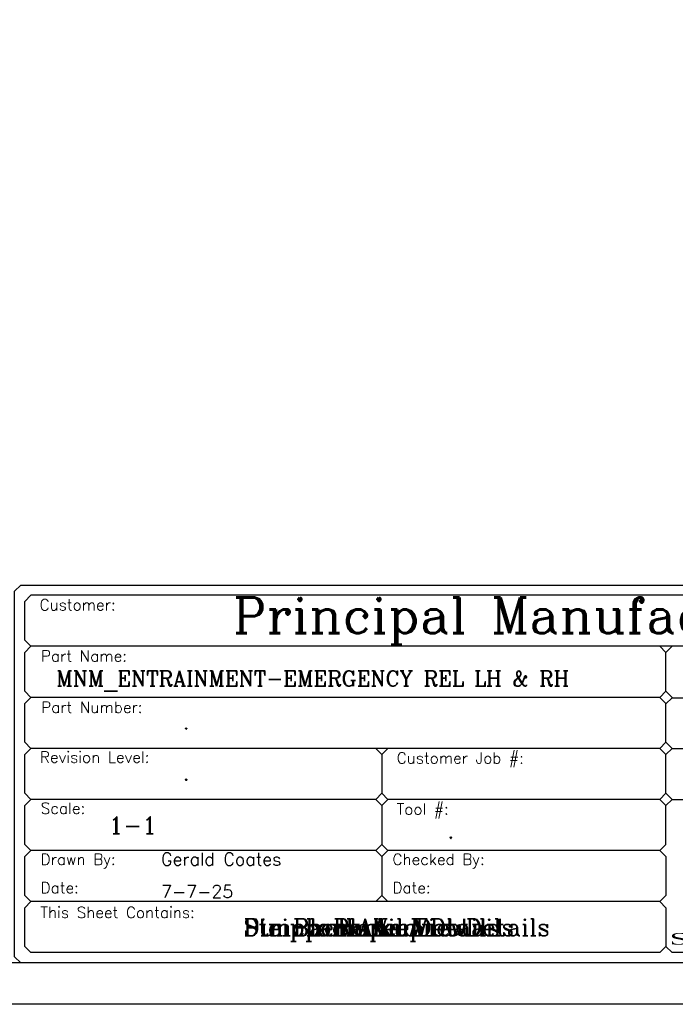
# Model space of a CAD drawing. Header units: inches. Extents: x -59 to 40, y -86 to 20.
# Tile 52 of 75: x 33 to 37, y -50 to -44. Entities that reach past the tile are written whole.
import ezdxf

# ---------------------------------------------------------------- set-up
doc = ezdxf.new("R2010")
doc.units = ezdxf.units.IN
doc.header["$MEASUREMENT"] = 0
for name, color, linetype in [('DSS-M-D', 2, 'Continuous'), ('DSS-M-S', 7, 'Continuous'), ('DST-M-D', 2, 'Continuous'), ('DST-M-S', 7, 'Continuous'), ('SVA-M-D', 2, 'Continuous'), ('SVA-M-S', 7, 'Continuous'), ('SVB-M-D', 2, 'Continuous'), ('SVB-M-S', 7, 'Continuous'), ('SVD-M-D', 2, 'Continuous'), ('SVD-M-S', 7, 'Continuous'), ('SVE-M-D', 2, 'Continuous'), ('SVE-M-S', 7, 'Continuous'), ('SVF-M-d', 2, 'Continuous'), ('SVF-M-S', 7, 'Continuous')]:
    doc.layers.add(name, color=color, linetype=linetype)
doc.styles.add('C', font='COMPLEX.SHX')
doc.styles.add('DARREN', font='dutchi.ttf')

msp = doc.modelspace()

# ---------------------------------------------------------------- linework, layer by layer
at = {"layer": 'DSS-M-S'}
for p, q in [((33.12978, -47.72391), (33.16669, -47.68699)), ((39.4198, -47.68699), (33.16669, -47.68699)), ((33.12978, -47.9577), (33.12978, -47.72391)), ((33.16669, -47.99461), (33.12978, -47.9577)), ((33.12978, -48.03152), (33.16669, -47.99461)), ((39.4198, -47.99461), (33.16669, -47.99461)), ((36.95887, -47.99461), (36.99579, -48.03152)), ((37.0327, -47.99461), (36.99579, -48.03152)), ((33.12978, -48.26531), (33.12978, -48.03152)), ((36.99579, -48.26531), (36.99579, -48.03152)), ((33.16669, -48.30223), (33.12978, -48.26531)), ((36.95887, -48.30223), (36.99579, -48.26531)), ((36.99579, -48.26531), (37.0327, -48.30223)), ((33.12978, -48.33914), (33.16669, -48.30223)), ((33.12978, -48.57293), (33.12978, -48.33914)), ((36.95887, -48.30223), (33.16669, -48.30223)), ((36.99579, -48.33914), (36.95887, -48.30223)), ((37.0327, -48.30431), (36.99579, -48.34123)), ((36.99579, -48.57293), (36.99579, -48.34123)), ((37.0327, -48.30431), (39.4198, -48.30431)), ((33.16669, -48.60984), (33.12978, -48.57293)), ((36.95887, -48.60984), (36.99579, -48.57293)), ((36.99579, -48.57293), (37.0327, -48.60984)), ((33.12978, -48.64676), (33.16669, -48.60984)), ((33.12978, -48.88055), (33.12978, -48.64676)), ((36.95887, -48.60984), (33.16669, -48.60984)), ((35.24618, -48.60984), (35.28309, -48.64676)), ((35.32001, -48.60984), (35.28309, -48.64676)), ((35.28309, -48.64676), (35.28309, -48.88055)), ((36.99579, -48.64676), (36.95887, -48.60984)), ((37.0327, -48.60984), (36.99579, -48.64676)), ((36.99579, -48.88055), (36.99579, -48.64676)), ((37.0327, -48.60984), (39.4198, -48.60984)), ((33.12978, -48.88055), (33.16669, -48.91746)), ((35.28309, -48.88055), (35.24618, -48.91746)), ((35.28309, -48.88055), (35.32001, -48.91746)), ((36.95887, -48.91746), (36.99579, -48.88055)), ((36.99579, -48.88055), (37.0327, -48.91746)), ((33.12978, -48.95437), (33.16669, -48.91746)), ((35.24618, -48.91746), (33.16669, -48.91746)), ((35.24618, -48.91746), (35.28309, -48.95437)), ((35.32001, -48.91746), (35.28309, -48.95437)), ((36.95887, -48.91746), (35.32001, -48.91746)), ((36.99579, -48.95437), (36.95887, -48.91746)), ((37.0327, -48.91746), (36.99579, -48.95437)), ((37.0327, -48.91746), (39.4198, -48.91746)), ((33.12978, -49.18816), (33.12978, -48.95437)), ((35.28309, -48.95437), (35.28309, -49.18816)), ((36.99579, -49.18816), (36.99579, -48.95437)), ((33.16669, -49.22508), (33.12978, -49.18816)), ((33.12978, -49.26199), (33.16669, -49.22508)), ((35.24618, -49.22508), (33.16669, -49.22508)), ((35.28309, -49.18816), (35.24618, -49.22508)), ((35.24618, -49.22508), (35.28309, -49.26199)), ((35.28309, -49.18816), (35.32001, -49.22508)), ((35.32001, -49.22508), (35.28309, -49.26199)), ((36.95887, -49.22508), (35.32001, -49.22508)), ((36.99579, -49.18816), (36.95887, -49.22508)), ((36.95887, -49.22508), (36.99579, -49.26199)), ((33.12978, -49.49578), (33.12978, -49.26199)), ((35.28309, -49.26199), (35.28309, -49.49578)), ((36.99579, -49.26199), (36.99579, -49.49578)), ((33.16669, -49.53269), (33.12978, -49.49578)), ((33.12978, -49.56961), (33.16669, -49.53269)), ((36.95887, -49.53269), (33.16669, -49.53269)), ((35.28309, -49.49578), (35.24618, -49.53269)), ((35.28309, -49.49578), (35.32001, -49.53269)), ((36.99579, -49.49578), (36.95887, -49.53269)), ((36.95887, -49.53269), (36.99579, -49.56961)), ((33.12978, -49.8034), (33.12978, -49.56961)), ((36.99579, -49.56961), (36.99579, -49.8034)), ((33.16669, -49.84031), (33.12978, -49.8034)), ((36.95887, -49.84031), (36.99579, -49.8034)), ((36.99579, -49.8034), (37.0327, -49.84031)), ((36.95887, -49.84031), (33.16669, -49.84031)), ((39.43742, -49.84031), (37.0327, -49.84031))]:
    msp.add_line(p, q, dxfattribs=at)
at = {"layer": 'DSS-M-S', "color": 7}
for points in [[(-7.73176, -16.27682), (39.76824, -16.27682), (39.76824, -50.15183), (-7.73176, -50.15183)], [(-7.48176, -49.90183), (-7.48176, -16.52682), (39.51824, -16.52682), (39.51824, -49.90183)]]:
    msp.add_lwpolyline(points, close=True, dxfattribs=at)
at = {"layer": 'DSS-M-S'}
msp.add_lwpolyline([(39.51824, -47.66238), (39.51824, -49.84649), (39.4629, -49.90183), (33.10517, -49.90183), (33.06826, -49.86492), (33.06826, -47.66238), (33.10517, -47.62547), (39.48133, -47.62547)], close=True, dxfattribs=at)
at = {"layer": 'DST-M-S'}
for p, q in [((33.12978, -47.72391), (33.16669, -47.68699)), ((39.4198, -47.68699), (33.16669, -47.68699)), ((33.12978, -47.9577), (33.12978, -47.72391)), ((33.16669, -47.99461), (33.12978, -47.9577)), ((33.12978, -48.03152), (33.16669, -47.99461)), ((39.4198, -47.99461), (33.16669, -47.99461)), ((36.95887, -47.99461), (36.99579, -48.03152)), ((37.0327, -47.99461), (36.99579, -48.03152)), ((33.12978, -48.26531), (33.12978, -48.03152)), ((36.99579, -48.26531), (36.99579, -48.03152)), ((33.16669, -48.30223), (33.12978, -48.26531)), ((36.95887, -48.30223), (36.99579, -48.26531)), ((36.99579, -48.26531), (37.0327, -48.30223)), ((33.12978, -48.33914), (33.16669, -48.30223)), ((33.12978, -48.57293), (33.12978, -48.33914)), ((36.95887, -48.30223), (33.16669, -48.30223)), ((36.99579, -48.33914), (36.95887, -48.30223)), ((37.0327, -48.30431), (36.99579, -48.34123)), ((36.99579, -48.57293), (36.99579, -48.34123)), ((37.0327, -48.30431), (39.4198, -48.30431)), ((33.16669, -48.60984), (33.12978, -48.57293)), ((36.95887, -48.60984), (36.99579, -48.57293)), ((36.99579, -48.57293), (37.0327, -48.60984)), ((33.12978, -48.64676), (33.16669, -48.60984)), ((33.12978, -48.88055), (33.12978, -48.64676)), ((36.95887, -48.60984), (33.16669, -48.60984)), ((35.24618, -48.60984), (35.28309, -48.64676)), ((35.32001, -48.60984), (35.28309, -48.64676)), ((35.28309, -48.64676), (35.28309, -48.88055)), ((36.99579, -48.64676), (36.95887, -48.60984)), ((37.0327, -48.60984), (36.99579, -48.64676)), ((36.99579, -48.88055), (36.99579, -48.64676)), ((37.0327, -48.60984), (39.4198, -48.60984)), ((33.12978, -48.88055), (33.16669, -48.91746)), ((35.28309, -48.88055), (35.24618, -48.91746)), ((35.28309, -48.88055), (35.32001, -48.91746)), ((36.95887, -48.91746), (36.99579, -48.88055)), ((36.99579, -48.88055), (37.0327, -48.91746)), ((33.12978, -48.95437), (33.16669, -48.91746)), ((35.24618, -48.91746), (33.16669, -48.91746)), ((35.24618, -48.91746), (35.28309, -48.95437)), ((35.32001, -48.91746), (35.28309, -48.95437)), ((36.95887, -48.91746), (35.32001, -48.91746)), ((36.99579, -48.95437), (36.95887, -48.91746)), ((37.0327, -48.91746), (36.99579, -48.95437)), ((37.0327, -48.91746), (39.4198, -48.91746)), ((33.12978, -49.18816), (33.12978, -48.95437)), ((35.28309, -48.95437), (35.28309, -49.18816)), ((36.99579, -49.18816), (36.99579, -48.95437)), ((33.16669, -49.22508), (33.12978, -49.18816)), ((33.12978, -49.26199), (33.16669, -49.22508)), ((35.24618, -49.22508), (33.16669, -49.22508)), ((35.28309, -49.18816), (35.24618, -49.22508)), ((35.24618, -49.22508), (35.28309, -49.26199)), ((35.28309, -49.18816), (35.32001, -49.22508)), ((35.32001, -49.22508), (35.28309, -49.26199)), ((36.95887, -49.22508), (35.32001, -49.22508)), ((36.99579, -49.18816), (36.95887, -49.22508)), ((36.95887, -49.22508), (36.99579, -49.26199)), ((33.12978, -49.49578), (33.12978, -49.26199)), ((35.28309, -49.26199), (35.28309, -49.49578)), ((36.99579, -49.26199), (36.99579, -49.49578)), ((33.16669, -49.53269), (33.12978, -49.49578)), ((33.12978, -49.56961), (33.16669, -49.53269)), ((36.95887, -49.53269), (33.16669, -49.53269)), ((35.28309, -49.49578), (35.24618, -49.53269)), ((35.28309, -49.49578), (35.32001, -49.53269)), ((36.99579, -49.49578), (36.95887, -49.53269)), ((36.95887, -49.53269), (36.99579, -49.56961)), ((33.12978, -49.8034), (33.12978, -49.56961)), ((36.99579, -49.56961), (36.99579, -49.8034)), ((33.16669, -49.84031), (33.12978, -49.8034)), ((36.95887, -49.84031), (36.99579, -49.8034)), ((36.99579, -49.8034), (37.0327, -49.84031)), ((36.95887, -49.84031), (33.16669, -49.84031)), ((39.43742, -49.84031), (37.0327, -49.84031))]:
    msp.add_line(p, q, dxfattribs=at)
at = {"layer": 'DST-M-S', "color": 7}
for points in [[(-7.73176, -16.27682), (39.76824, -16.27682), (39.76824, -50.15183), (-7.73176, -50.15183)], [(-7.48176, -49.90183), (-7.48176, -16.52682), (39.51824, -16.52682), (39.51824, -49.90183)]]:
    msp.add_lwpolyline(points, close=True, dxfattribs=at)
at = {"layer": 'DST-M-S'}
msp.add_lwpolyline([(39.51824, -47.66238), (39.51824, -49.84649), (39.4629, -49.90183), (33.10517, -49.90183), (33.06826, -49.86492), (33.06826, -47.66238), (33.10517, -47.62547), (39.48133, -47.62547)], close=True, dxfattribs=at)
at = {"layer": 'SVA-M-S'}
for p, q in [((33.12978, -47.72391), (33.16669, -47.68699)), ((39.4198, -47.68699), (33.16669, -47.68699)), ((33.12978, -47.9577), (33.12978, -47.72391)), ((33.16669, -47.99461), (33.12978, -47.9577)), ((33.12978, -48.03152), (33.16669, -47.99461)), ((39.4198, -47.99461), (33.16669, -47.99461)), ((36.95887, -47.99461), (36.99579, -48.03152)), ((37.0327, -47.99461), (36.99579, -48.03152)), ((33.12978, -48.26531), (33.12978, -48.03152)), ((36.99579, -48.26531), (36.99579, -48.03152)), ((33.16669, -48.30223), (33.12978, -48.26531)), ((36.95887, -48.30223), (36.99579, -48.26531)), ((36.99579, -48.26531), (37.0327, -48.30223)), ((33.12978, -48.33914), (33.16669, -48.30223)), ((33.12978, -48.57293), (33.12978, -48.33914)), ((36.95887, -48.30223), (33.16669, -48.30223)), ((36.99579, -48.33914), (36.95887, -48.30223)), ((37.0327, -48.30431), (36.99579, -48.34123)), ((36.99579, -48.57293), (36.99579, -48.34123)), ((37.0327, -48.30431), (39.4198, -48.30431)), ((33.16669, -48.60984), (33.12978, -48.57293)), ((36.95887, -48.60984), (36.99579, -48.57293)), ((36.99579, -48.57293), (37.0327, -48.60984)), ((33.12978, -48.64676), (33.16669, -48.60984)), ((33.12978, -48.88055), (33.12978, -48.64676)), ((36.95887, -48.60984), (33.16669, -48.60984)), ((35.24618, -48.60984), (35.28309, -48.64676)), ((35.32001, -48.60984), (35.28309, -48.64676)), ((35.28309, -48.64676), (35.28309, -48.88055)), ((36.99579, -48.64676), (36.95887, -48.60984)), ((37.0327, -48.60984), (36.99579, -48.64676)), ((36.99579, -48.88055), (36.99579, -48.64676)), ((37.0327, -48.60984), (39.4198, -48.60984)), ((33.12978, -48.88055), (33.16669, -48.91746)), ((35.28309, -48.88055), (35.24618, -48.91746)), ((35.28309, -48.88055), (35.32001, -48.91746)), ((36.95887, -48.91746), (36.99579, -48.88055)), ((36.99579, -48.88055), (37.0327, -48.91746)), ((33.12978, -48.95437), (33.16669, -48.91746)), ((35.24618, -48.91746), (33.16669, -48.91746)), ((35.24618, -48.91746), (35.28309, -48.95437)), ((35.32001, -48.91746), (35.28309, -48.95437)), ((36.95887, -48.91746), (35.32001, -48.91746)), ((36.99579, -48.95437), (36.95887, -48.91746)), ((37.0327, -48.91746), (36.99579, -48.95437)), ((37.0327, -48.91746), (39.4198, -48.91746)), ((33.12978, -49.18816), (33.12978, -48.95437)), ((35.28309, -48.95437), (35.28309, -49.18816)), ((36.99579, -49.18816), (36.99579, -48.95437)), ((33.16669, -49.22508), (33.12978, -49.18816)), ((33.12978, -49.26199), (33.16669, -49.22508)), ((35.24618, -49.22508), (33.16669, -49.22508)), ((35.28309, -49.18816), (35.24618, -49.22508)), ((35.24618, -49.22508), (35.28309, -49.26199)), ((35.28309, -49.18816), (35.32001, -49.22508)), ((35.32001, -49.22508), (35.28309, -49.26199)), ((36.95887, -49.22508), (35.32001, -49.22508)), ((36.99579, -49.18816), (36.95887, -49.22508)), ((36.95887, -49.22508), (36.99579, -49.26199)), ((33.12978, -49.49578), (33.12978, -49.26199)), ((35.28309, -49.26199), (35.28309, -49.49578)), ((36.99579, -49.26199), (36.99579, -49.49578)), ((33.16669, -49.53269), (33.12978, -49.49578)), ((33.12978, -49.56961), (33.16669, -49.53269)), ((36.95887, -49.53269), (33.16669, -49.53269)), ((35.28309, -49.49578), (35.24618, -49.53269)), ((35.28309, -49.49578), (35.32001, -49.53269)), ((36.99579, -49.49578), (36.95887, -49.53269)), ((36.95887, -49.53269), (36.99579, -49.56961)), ((33.12978, -49.8034), (33.12978, -49.56961)), ((36.99579, -49.56961), (36.99579, -49.8034)), ((33.16669, -49.84031), (33.12978, -49.8034)), ((36.95887, -49.84031), (36.99579, -49.8034)), ((36.99579, -49.8034), (37.0327, -49.84031)), ((36.95887, -49.84031), (33.16669, -49.84031)), ((39.43742, -49.84031), (37.0327, -49.84031))]:
    msp.add_line(p, q, dxfattribs=at)
at = {"layer": 'SVA-M-S', "color": 7}
for points in [[(-7.73176, -16.27682), (39.76824, -16.27682), (39.76824, -50.15183), (-7.73176, -50.15183)], [(-7.48176, -49.90183), (-7.48176, -16.52682), (39.51824, -16.52682), (39.51824, -49.90183)]]:
    msp.add_lwpolyline(points, close=True, dxfattribs=at)
at = {"layer": 'SVA-M-S'}
msp.add_lwpolyline([(39.51824, -47.66238), (39.51824, -49.84649), (39.4629, -49.90183), (33.10517, -49.90183), (33.06826, -49.86492), (33.06826, -47.66238), (33.10517, -47.62547), (39.48133, -47.62547)], close=True, dxfattribs=at)
at = {"layer": 'SVB-M-S'}
for p, q in [((33.12978, -47.72391), (33.16669, -47.68699)), ((39.4198, -47.68699), (33.16669, -47.68699)), ((33.12978, -47.9577), (33.12978, -47.72391)), ((33.16669, -47.99461), (33.12978, -47.9577)), ((33.12978, -48.03152), (33.16669, -47.99461)), ((39.4198, -47.99461), (33.16669, -47.99461)), ((36.95887, -47.99461), (36.99579, -48.03152)), ((37.0327, -47.99461), (36.99579, -48.03152)), ((33.12978, -48.26531), (33.12978, -48.03152)), ((36.99579, -48.26531), (36.99579, -48.03152)), ((33.16669, -48.30223), (33.12978, -48.26531)), ((36.95887, -48.30223), (36.99579, -48.26531)), ((36.99579, -48.26531), (37.0327, -48.30223)), ((33.12978, -48.33914), (33.16669, -48.30223)), ((33.12978, -48.57293), (33.12978, -48.33914)), ((36.95887, -48.30223), (33.16669, -48.30223)), ((36.99579, -48.33914), (36.95887, -48.30223)), ((37.0327, -48.30431), (36.99579, -48.34123)), ((36.99579, -48.57293), (36.99579, -48.34123)), ((37.0327, -48.30431), (39.4198, -48.30431)), ((33.16669, -48.60984), (33.12978, -48.57293)), ((36.95887, -48.60984), (36.99579, -48.57293)), ((36.99579, -48.57293), (37.0327, -48.60984)), ((33.12978, -48.64676), (33.16669, -48.60984)), ((33.12978, -48.88055), (33.12978, -48.64676)), ((36.95887, -48.60984), (33.16669, -48.60984)), ((35.24618, -48.60984), (35.28309, -48.64676)), ((35.32001, -48.60984), (35.28309, -48.64676)), ((35.28309, -48.64676), (35.28309, -48.88055)), ((36.99579, -48.64676), (36.95887, -48.60984)), ((37.0327, -48.60984), (36.99579, -48.64676)), ((36.99579, -48.88055), (36.99579, -48.64676)), ((37.0327, -48.60984), (39.4198, -48.60984)), ((33.12978, -48.88055), (33.16669, -48.91746)), ((35.28309, -48.88055), (35.24618, -48.91746)), ((35.28309, -48.88055), (35.32001, -48.91746)), ((36.95887, -48.91746), (36.99579, -48.88055)), ((36.99579, -48.88055), (37.0327, -48.91746)), ((33.12978, -48.95437), (33.16669, -48.91746)), ((35.24618, -48.91746), (33.16669, -48.91746)), ((35.24618, -48.91746), (35.28309, -48.95437)), ((35.32001, -48.91746), (35.28309, -48.95437)), ((36.95887, -48.91746), (35.32001, -48.91746)), ((36.99579, -48.95437), (36.95887, -48.91746)), ((37.0327, -48.91746), (36.99579, -48.95437)), ((37.0327, -48.91746), (39.4198, -48.91746)), ((33.12978, -49.18816), (33.12978, -48.95437)), ((35.28309, -48.95437), (35.28309, -49.18816)), ((36.99579, -49.18816), (36.99579, -48.95437)), ((33.16669, -49.22508), (33.12978, -49.18816)), ((33.12978, -49.26199), (33.16669, -49.22508)), ((35.24618, -49.22508), (33.16669, -49.22508)), ((35.28309, -49.18816), (35.24618, -49.22508)), ((35.24618, -49.22508), (35.28309, -49.26199)), ((35.28309, -49.18816), (35.32001, -49.22508)), ((35.32001, -49.22508), (35.28309, -49.26199)), ((36.95887, -49.22508), (35.32001, -49.22508)), ((36.99579, -49.18816), (36.95887, -49.22508)), ((36.95887, -49.22508), (36.99579, -49.26199)), ((33.12978, -49.49578), (33.12978, -49.26199)), ((35.28309, -49.26199), (35.28309, -49.49578)), ((36.99579, -49.26199), (36.99579, -49.49578)), ((33.16669, -49.53269), (33.12978, -49.49578)), ((33.12978, -49.56961), (33.16669, -49.53269)), ((36.95887, -49.53269), (33.16669, -49.53269)), ((35.28309, -49.49578), (35.24618, -49.53269)), ((35.28309, -49.49578), (35.32001, -49.53269)), ((36.99579, -49.49578), (36.95887, -49.53269)), ((36.95887, -49.53269), (36.99579, -49.56961)), ((33.12978, -49.8034), (33.12978, -49.56961)), ((36.99579, -49.56961), (36.99579, -49.8034)), ((33.16669, -49.84031), (33.12978, -49.8034)), ((36.95887, -49.84031), (36.99579, -49.8034)), ((36.99579, -49.8034), (37.0327, -49.84031)), ((36.95887, -49.84031), (33.16669, -49.84031)), ((39.43742, -49.84031), (37.0327, -49.84031))]:
    msp.add_line(p, q, dxfattribs=at)
at = {"layer": 'SVB-M-S', "color": 7}
for points in [[(-7.73176, -16.27682), (39.76824, -16.27682), (39.76824, -50.15183), (-7.73176, -50.15183)], [(-7.48176, -49.90183), (-7.48176, -16.52682), (39.51824, -16.52682), (39.51824, -49.90183)]]:
    msp.add_lwpolyline(points, close=True, dxfattribs=at)
at = {"layer": 'SVB-M-S'}
msp.add_lwpolyline([(39.51824, -47.66238), (39.51824, -49.84649), (39.4629, -49.90183), (33.10517, -49.90183), (33.06826, -49.86492), (33.06826, -47.66238), (33.10517, -47.62547), (39.48133, -47.62547)], close=True, dxfattribs=at)
at = {"layer": 'SVD-M-S'}
for p, q in [((33.12978, -47.72391), (33.16669, -47.68699)), ((39.4198, -47.68699), (33.16669, -47.68699)), ((33.12978, -47.9577), (33.12978, -47.72391)), ((33.16669, -47.99461), (33.12978, -47.9577)), ((33.12978, -48.03152), (33.16669, -47.99461)), ((39.4198, -47.99461), (33.16669, -47.99461)), ((36.95887, -47.99461), (36.99579, -48.03152)), ((37.0327, -47.99461), (36.99579, -48.03152)), ((33.12978, -48.26531), (33.12978, -48.03152)), ((36.99579, -48.26531), (36.99579, -48.03152)), ((33.16669, -48.30223), (33.12978, -48.26531)), ((36.95887, -48.30223), (36.99579, -48.26531)), ((36.99579, -48.26531), (37.0327, -48.30223)), ((33.12978, -48.33914), (33.16669, -48.30223)), ((33.12978, -48.57293), (33.12978, -48.33914)), ((36.95887, -48.30223), (33.16669, -48.30223)), ((36.99579, -48.33914), (36.95887, -48.30223)), ((37.0327, -48.30431), (36.99579, -48.34123)), ((36.99579, -48.57293), (36.99579, -48.34123)), ((37.0327, -48.30431), (39.4198, -48.30431)), ((33.16669, -48.60984), (33.12978, -48.57293)), ((36.95887, -48.60984), (36.99579, -48.57293)), ((36.99579, -48.57293), (37.0327, -48.60984)), ((33.12978, -48.64676), (33.16669, -48.60984)), ((33.12978, -48.88055), (33.12978, -48.64676)), ((36.95887, -48.60984), (33.16669, -48.60984)), ((35.24618, -48.60984), (35.28309, -48.64676)), ((35.32001, -48.60984), (35.28309, -48.64676)), ((35.28309, -48.64676), (35.28309, -48.88055)), ((36.99579, -48.64676), (36.95887, -48.60984)), ((37.0327, -48.60984), (36.99579, -48.64676)), ((36.99579, -48.88055), (36.99579, -48.64676)), ((37.0327, -48.60984), (39.4198, -48.60984)), ((33.12978, -48.88055), (33.16669, -48.91746)), ((35.28309, -48.88055), (35.24618, -48.91746)), ((35.28309, -48.88055), (35.32001, -48.91746)), ((36.95887, -48.91746), (36.99579, -48.88055)), ((36.99579, -48.88055), (37.0327, -48.91746)), ((33.12978, -48.95437), (33.16669, -48.91746)), ((35.24618, -48.91746), (33.16669, -48.91746)), ((35.24618, -48.91746), (35.28309, -48.95437)), ((35.32001, -48.91746), (35.28309, -48.95437)), ((36.95887, -48.91746), (35.32001, -48.91746)), ((36.99579, -48.95437), (36.95887, -48.91746)), ((37.0327, -48.91746), (36.99579, -48.95437)), ((37.0327, -48.91746), (39.4198, -48.91746)), ((33.12978, -49.18816), (33.12978, -48.95437)), ((35.28309, -48.95437), (35.28309, -49.18816)), ((36.99579, -49.18816), (36.99579, -48.95437)), ((33.16669, -49.22508), (33.12978, -49.18816)), ((33.12978, -49.26199), (33.16669, -49.22508)), ((35.24618, -49.22508), (33.16669, -49.22508)), ((35.28309, -49.18816), (35.24618, -49.22508)), ((35.24618, -49.22508), (35.28309, -49.26199)), ((35.28309, -49.18816), (35.32001, -49.22508)), ((35.32001, -49.22508), (35.28309, -49.26199)), ((36.95887, -49.22508), (35.32001, -49.22508)), ((36.99579, -49.18816), (36.95887, -49.22508)), ((36.95887, -49.22508), (36.99579, -49.26199)), ((33.12978, -49.49578), (33.12978, -49.26199)), ((35.28309, -49.26199), (35.28309, -49.49578)), ((36.99579, -49.26199), (36.99579, -49.49578)), ((33.16669, -49.53269), (33.12978, -49.49578)), ((33.12978, -49.56961), (33.16669, -49.53269)), ((36.95887, -49.53269), (33.16669, -49.53269)), ((35.28309, -49.49578), (35.24618, -49.53269)), ((35.28309, -49.49578), (35.32001, -49.53269)), ((36.99579, -49.49578), (36.95887, -49.53269)), ((36.95887, -49.53269), (36.99579, -49.56961)), ((33.12978, -49.8034), (33.12978, -49.56961)), ((36.99579, -49.56961), (36.99579, -49.8034)), ((33.16669, -49.84031), (33.12978, -49.8034)), ((36.95887, -49.84031), (36.99579, -49.8034)), ((36.99579, -49.8034), (37.0327, -49.84031)), ((36.95887, -49.84031), (33.16669, -49.84031)), ((39.43742, -49.84031), (37.0327, -49.84031))]:
    msp.add_line(p, q, dxfattribs=at)
at = {"layer": 'SVD-M-S', "color": 7}
for points in [[(-7.73176, -16.27682), (39.76824, -16.27682), (39.76824, -50.15183), (-7.73176, -50.15183)], [(-7.48176, -49.90183), (-7.48176, -16.52682), (39.51824, -16.52682), (39.51824, -49.90183)]]:
    msp.add_lwpolyline(points, close=True, dxfattribs=at)
at = {"layer": 'SVD-M-S'}
msp.add_lwpolyline([(39.51824, -47.66238), (39.51824, -49.84649), (39.4629, -49.90183), (33.10517, -49.90183), (33.06826, -49.86492), (33.06826, -47.66238), (33.10517, -47.62547), (39.48133, -47.62547)], close=True, dxfattribs=at)
at = {"layer": 'SVE-M-S'}
for p, q in [((33.12978, -47.72391), (33.16669, -47.68699)), ((39.4198, -47.68699), (33.16669, -47.68699)), ((33.12978, -47.9577), (33.12978, -47.72391)), ((33.16669, -47.99461), (33.12978, -47.9577)), ((33.12978, -48.03152), (33.16669, -47.99461)), ((39.4198, -47.99461), (33.16669, -47.99461)), ((36.95887, -47.99461), (36.99579, -48.03152)), ((37.0327, -47.99461), (36.99579, -48.03152)), ((33.12978, -48.26531), (33.12978, -48.03152)), ((36.99579, -48.26531), (36.99579, -48.03152)), ((33.16669, -48.30223), (33.12978, -48.26531)), ((36.95887, -48.30223), (36.99579, -48.26531)), ((36.99579, -48.26531), (37.0327, -48.30223)), ((33.12978, -48.33914), (33.16669, -48.30223)), ((33.12978, -48.57293), (33.12978, -48.33914)), ((36.95887, -48.30223), (33.16669, -48.30223)), ((36.99579, -48.33914), (36.95887, -48.30223)), ((37.0327, -48.30431), (36.99579, -48.34123)), ((36.99579, -48.57293), (36.99579, -48.34123)), ((37.0327, -48.30431), (39.4198, -48.30431)), ((33.16669, -48.60984), (33.12978, -48.57293)), ((36.95887, -48.60984), (36.99579, -48.57293)), ((36.99579, -48.57293), (37.0327, -48.60984)), ((33.12978, -48.64676), (33.16669, -48.60984)), ((33.12978, -48.88055), (33.12978, -48.64676)), ((36.95887, -48.60984), (33.16669, -48.60984)), ((35.24618, -48.60984), (35.28309, -48.64676)), ((35.32001, -48.60984), (35.28309, -48.64676)), ((35.28309, -48.64676), (35.28309, -48.88055)), ((36.99579, -48.64676), (36.95887, -48.60984)), ((37.0327, -48.60984), (36.99579, -48.64676)), ((36.99579, -48.88055), (36.99579, -48.64676)), ((37.0327, -48.60984), (39.4198, -48.60984)), ((33.12978, -48.88055), (33.16669, -48.91746)), ((35.28309, -48.88055), (35.24618, -48.91746)), ((35.28309, -48.88055), (35.32001, -48.91746)), ((36.95887, -48.91746), (36.99579, -48.88055)), ((36.99579, -48.88055), (37.0327, -48.91746)), ((33.12978, -48.95437), (33.16669, -48.91746)), ((35.24618, -48.91746), (33.16669, -48.91746)), ((35.24618, -48.91746), (35.28309, -48.95437)), ((35.32001, -48.91746), (35.28309, -48.95437)), ((36.95887, -48.91746), (35.32001, -48.91746)), ((36.99579, -48.95437), (36.95887, -48.91746)), ((37.0327, -48.91746), (36.99579, -48.95437)), ((37.0327, -48.91746), (39.4198, -48.91746)), ((33.12978, -49.18816), (33.12978, -48.95437)), ((35.28309, -48.95437), (35.28309, -49.18816)), ((36.99579, -49.18816), (36.99579, -48.95437)), ((33.16669, -49.22508), (33.12978, -49.18816)), ((33.12978, -49.26199), (33.16669, -49.22508)), ((35.24618, -49.22508), (33.16669, -49.22508)), ((35.28309, -49.18816), (35.24618, -49.22508)), ((35.24618, -49.22508), (35.28309, -49.26199)), ((35.28309, -49.18816), (35.32001, -49.22508)), ((35.32001, -49.22508), (35.28309, -49.26199)), ((36.95887, -49.22508), (35.32001, -49.22508)), ((36.99579, -49.18816), (36.95887, -49.22508)), ((36.95887, -49.22508), (36.99579, -49.26199)), ((33.12978, -49.49578), (33.12978, -49.26199)), ((35.28309, -49.26199), (35.28309, -49.49578)), ((36.99579, -49.26199), (36.99579, -49.49578)), ((33.16669, -49.53269), (33.12978, -49.49578)), ((33.12978, -49.56961), (33.16669, -49.53269)), ((36.95887, -49.53269), (33.16669, -49.53269)), ((35.28309, -49.49578), (35.24618, -49.53269)), ((35.28309, -49.49578), (35.32001, -49.53269)), ((36.99579, -49.49578), (36.95887, -49.53269)), ((36.95887, -49.53269), (36.99579, -49.56961)), ((33.12978, -49.8034), (33.12978, -49.56961)), ((36.99579, -49.56961), (36.99579, -49.8034)), ((33.16669, -49.84031), (33.12978, -49.8034)), ((36.95887, -49.84031), (36.99579, -49.8034)), ((36.99579, -49.8034), (37.0327, -49.84031)), ((36.95887, -49.84031), (33.16669, -49.84031)), ((39.43742, -49.84031), (37.0327, -49.84031))]:
    msp.add_line(p, q, dxfattribs=at)
at = {"layer": 'SVE-M-S', "color": 7}
for points in [[(-7.73176, -16.27682), (39.76824, -16.27682), (39.76824, -50.15183), (-7.73176, -50.15183)], [(-7.48176, -49.90183), (-7.48176, -16.52682), (39.51824, -16.52682), (39.51824, -49.90183)]]:
    msp.add_lwpolyline(points, close=True, dxfattribs=at)
at = {"layer": 'SVE-M-S'}
msp.add_lwpolyline([(39.51824, -47.66238), (39.51824, -49.84649), (39.4629, -49.90183), (33.10517, -49.90183), (33.06826, -49.86492), (33.06826, -47.66238), (33.10517, -47.62547), (39.48133, -47.62547)], close=True, dxfattribs=at)
at = {"layer": 'SVF-M-S'}
for p, q in [((33.12978, -47.72391), (33.16669, -47.68699)), ((39.4198, -47.68699), (33.16669, -47.68699)), ((33.12978, -47.9577), (33.12978, -47.72391)), ((33.16669, -47.99461), (33.12978, -47.9577)), ((33.12978, -48.03152), (33.16669, -47.99461)), ((39.4198, -47.99461), (33.16669, -47.99461)), ((36.95887, -47.99461), (36.99579, -48.03152)), ((37.0327, -47.99461), (36.99579, -48.03152)), ((33.12978, -48.26531), (33.12978, -48.03152)), ((36.99579, -48.26531), (36.99579, -48.03152)), ((33.16669, -48.30223), (33.12978, -48.26531)), ((36.95887, -48.30223), (36.99579, -48.26531)), ((36.99579, -48.26531), (37.0327, -48.30223)), ((33.12978, -48.33914), (33.16669, -48.30223)), ((33.12978, -48.57293), (33.12978, -48.33914)), ((36.95887, -48.30223), (33.16669, -48.30223)), ((36.99579, -48.33914), (36.95887, -48.30223)), ((37.0327, -48.30431), (36.99579, -48.34123)), ((36.99579, -48.57293), (36.99579, -48.34123)), ((37.0327, -48.30431), (39.4198, -48.30431)), ((33.16669, -48.60984), (33.12978, -48.57293)), ((36.95887, -48.60984), (36.99579, -48.57293)), ((36.99579, -48.57293), (37.0327, -48.60984)), ((33.12978, -48.64676), (33.16669, -48.60984)), ((33.12978, -48.88055), (33.12978, -48.64676)), ((36.95887, -48.60984), (33.16669, -48.60984)), ((35.24618, -48.60984), (35.28309, -48.64676)), ((35.32001, -48.60984), (35.28309, -48.64676)), ((35.28309, -48.64676), (35.28309, -48.88055)), ((36.99579, -48.64676), (36.95887, -48.60984)), ((37.0327, -48.60984), (36.99579, -48.64676)), ((36.99579, -48.88055), (36.99579, -48.64676)), ((37.0327, -48.60984), (39.4198, -48.60984)), ((33.12978, -48.88055), (33.16669, -48.91746)), ((35.28309, -48.88055), (35.24618, -48.91746)), ((35.28309, -48.88055), (35.32001, -48.91746)), ((36.95887, -48.91746), (36.99579, -48.88055)), ((36.99579, -48.88055), (37.0327, -48.91746)), ((33.12978, -48.95437), (33.16669, -48.91746)), ((35.24618, -48.91746), (33.16669, -48.91746)), ((35.24618, -48.91746), (35.28309, -48.95437)), ((35.32001, -48.91746), (35.28309, -48.95437)), ((36.95887, -48.91746), (35.32001, -48.91746)), ((36.99579, -48.95437), (36.95887, -48.91746)), ((37.0327, -48.91746), (36.99579, -48.95437)), ((37.0327, -48.91746), (39.4198, -48.91746)), ((33.12978, -49.18816), (33.12978, -48.95437)), ((35.28309, -48.95437), (35.28309, -49.18816)), ((36.99579, -49.18816), (36.99579, -48.95437)), ((33.16669, -49.22508), (33.12978, -49.18816)), ((33.12978, -49.26199), (33.16669, -49.22508)), ((35.24618, -49.22508), (33.16669, -49.22508)), ((35.28309, -49.18816), (35.24618, -49.22508)), ((35.24618, -49.22508), (35.28309, -49.26199)), ((35.28309, -49.18816), (35.32001, -49.22508)), ((35.32001, -49.22508), (35.28309, -49.26199)), ((36.95887, -49.22508), (35.32001, -49.22508)), ((36.99579, -49.18816), (36.95887, -49.22508)), ((36.95887, -49.22508), (36.99579, -49.26199)), ((33.12978, -49.49578), (33.12978, -49.26199)), ((35.28309, -49.26199), (35.28309, -49.49578)), ((36.99579, -49.26199), (36.99579, -49.49578)), ((33.16669, -49.53269), (33.12978, -49.49578)), ((33.12978, -49.56961), (33.16669, -49.53269)), ((36.95887, -49.53269), (33.16669, -49.53269)), ((35.28309, -49.49578), (35.24618, -49.53269)), ((35.28309, -49.49578), (35.32001, -49.53269)), ((36.99579, -49.49578), (36.95887, -49.53269)), ((36.95887, -49.53269), (36.99579, -49.56961)), ((33.12978, -49.8034), (33.12978, -49.56961)), ((36.99579, -49.56961), (36.99579, -49.8034)), ((33.16669, -49.84031), (33.12978, -49.8034)), ((36.95887, -49.84031), (36.99579, -49.8034)), ((36.99579, -49.8034), (37.0327, -49.84031)), ((36.95887, -49.84031), (33.16669, -49.84031)), ((39.43742, -49.84031), (37.0327, -49.84031))]:
    msp.add_line(p, q, dxfattribs=at)
at = {"layer": 'SVF-M-S', "color": 7}
for points in [[(-7.73176, -16.27682), (39.76824, -16.27682), (39.76824, -50.15183), (-7.73176, -50.15183)], [(-7.48176, -49.90183), (-7.48176, -16.52682), (39.51824, -16.52682), (39.51824, -49.90183)]]:
    msp.add_lwpolyline(points, close=True, dxfattribs=at)
at = {"layer": 'SVF-M-S'}
msp.add_lwpolyline([(39.51824, -47.66238), (39.51824, -49.84649), (39.4629, -49.90183), (33.10517, -49.90183), (33.06826, -49.86492), (33.06826, -47.66238), (33.10517, -47.62547), (39.48133, -47.62547)], close=True, dxfattribs=at)

# ---------------------------------------------------------------- texts
at = {"layer": 'DSS-M-D', "style": 'C'}
for s, height, p in [('Customer:', 0.067291, (33.21911, -47.77847)), ('Part Name:', 0.067291, (33.2272, -48.08672)), ('Part Number:', 0.0672911, (33.22839, -48.39577)), ('Revision Level:', 0.0672911, (33.22155, -48.69676)), ('Customer Job #:', 0.0672911, (35.37242, -48.70132)), ('Scale:', 0.067291, (33.22628, -49.00438)), ('Tool #:', 0.067291, (35.37242, -49.00894)), ('Checked By:', 0.0672911, (35.34675, -49.31199)), ('Drawn By:', 0.067291, (33.22522, -49.31199)), ('Date:', 0.067291, (33.22522, -49.48286)), ('Date:', 0.067291, (35.34675, -49.48286)), ('This Sheet Contains:', 0.0672911, (33.22364, -49.63176))]:
    msp.add_text(s, height=height, dxfattribs=at).set_placement(p)
at = {"layer": 'DSS-M-S', "style": 'C'}
for s, height, p in [('Principal Manufacturing', 0.213623, (34.38643, -47.91503)), ('MNM_ENTRAINMENT-EMERGENCY REL LH & RH', 0.092285, (33.32021, -48.23506)), ('.', 0.10254, (34.0856, -48.50943)), ('.', 0.10254, (34.0856, -48.81704)), ('1-1', 0.102539, (33.63586, -49.12466)), ('.', 0.10254, (35.68166, -49.16794)), ('Gerald Coates', 0.0769041, (33.95169, -49.31607)), ('7-7-25', 0.076904, (33.95169, -49.51042)), ('Die Plane View', 0.1025389, (34.44943, -49.73938))]:
    msp.add_text(s, height=height, dxfattribs=at).set_placement(p)
at = {"layer": 'DSS-M-S', "color": 44, "style": 'DARREN', "width": 2}
msp.add_text('SINCE 1982', height=0.069214, dxfattribs=at).set_placement((37.01773, -49.79194))
at = {"layer": 'DST-M-D', "style": 'C'}
for s, height, p in [('Customer:', 0.067291, (33.21911, -47.77847)), ('Part Name:', 0.067291, (33.2272, -48.08672)), ('Part Number:', 0.0672911, (33.22839, -48.39577)), ('Revision Level:', 0.0672911, (33.22155, -48.69676)), ('Customer Job #:', 0.0672911, (35.37242, -48.70132)), ('Scale:', 0.067291, (33.22628, -49.00438)), ('Tool #:', 0.067291, (35.37242, -49.00894)), ('Checked By:', 0.0672911, (35.34675, -49.31199)), ('Drawn By:', 0.067291, (33.22522, -49.31199)), ('Date:', 0.067291, (33.22522, -49.48286)), ('Date:', 0.067291, (35.34675, -49.48286)), ('This Sheet Contains:', 0.0672911, (33.22364, -49.63176))]:
    msp.add_text(s, height=height, dxfattribs=at).set_placement(p)
at = {"layer": 'DST-M-S', "style": 'C'}
for s, height, p in [('Principal Manufacturing', 0.213623, (34.38643, -47.91503)), ('MNM_ENTRAINMENT-EMERGENCY REL LH & RH', 0.092285, (33.32021, -48.23506)), ('.', 0.10254, (34.0856, -48.50943)), ('.', 0.10254, (34.0856, -48.81704)), ('1-1', 0.102539, (33.63586, -49.12466)), ('.', 0.10254, (35.68166, -49.16794)), ('Gerald Coates', 0.0769041, (33.95169, -49.31607)), ('7-7-25', 0.076904, (33.95169, -49.51042)), ('Punch Plane View', 0.1025389, (34.44943, -49.73938))]:
    msp.add_text(s, height=height, dxfattribs=at).set_placement(p)
at = {"layer": 'DST-M-S', "color": 44, "style": 'DARREN', "width": 2}
msp.add_text('SINCE 1982', height=0.069214, dxfattribs=at).set_placement((37.01773, -49.79194))
at = {"layer": 'SVA-M-D', "style": 'C'}
for s, height, p in [('Customer:', 0.067291, (33.21911, -47.77847)), ('Part Name:', 0.067291, (33.2272, -48.08672)), ('Part Number:', 0.0672911, (33.22839, -48.39577)), ('Revision Level:', 0.0672911, (33.22155, -48.69676)), ('Customer Job #:', 0.0672911, (35.37242, -48.70132)), ('Scale:', 0.067291, (33.22628, -49.00438)), ('Tool #:', 0.067291, (35.37242, -49.00894)), ('Checked By:', 0.0672911, (35.34675, -49.31199)), ('Drawn By:', 0.067291, (33.22522, -49.31199)), ('Date:', 0.067291, (33.22522, -49.48286)), ('Date:', 0.067291, (35.34675, -49.48286)), ('This Sheet Contains:', 0.0672911, (33.22364, -49.63176))]:
    msp.add_text(s, height=height, dxfattribs=at).set_placement(p)
at = {"layer": 'SVA-M-S', "style": 'C'}
for s, height, p in [('Principal Manufacturing', 0.213623, (34.38643, -47.91503)), ('MNM_ENTRAINMENT-EMERGENCY REL LH & RH', 0.092285, (33.32021, -48.23506)), ('.', 0.10254, (34.0856, -48.50943)), ('.', 0.10254, (34.0856, -48.81704)), ('1-1', 0.102539, (33.63586, -49.12466)), ('.', 0.10254, (35.68166, -49.16794)), ('Gerald Coates', 0.0769041, (33.95169, -49.31607)), ('7-7-25', 0.076904, (33.95169, -49.51042)), ('Die Backup', 0.102539, (34.44943, -49.73938))]:
    msp.add_text(s, height=height, dxfattribs=at).set_placement(p)
at = {"layer": 'SVA-M-S', "color": 44, "style": 'DARREN', "width": 2}
msp.add_text('SINCE 1982', height=0.069214, dxfattribs=at).set_placement((37.01773, -49.79194))
at = {"layer": 'SVB-M-D', "style": 'C'}
for s, height, p in [('Customer:', 0.067291, (33.21911, -47.77847)), ('Part Name:', 0.067291, (33.2272, -48.08672)), ('Part Number:', 0.0672911, (33.22839, -48.39577)), ('Revision Level:', 0.0672911, (33.22155, -48.69676)), ('Customer Job #:', 0.0672911, (35.37242, -48.70132)), ('Scale:', 0.067291, (33.22628, -49.00438)), ('Tool #:', 0.067291, (35.37242, -49.00894)), ('Checked By:', 0.0672911, (35.34675, -49.31199)), ('Drawn By:', 0.067291, (33.22522, -49.31199)), ('Date:', 0.067291, (33.22522, -49.48286)), ('Date:', 0.067291, (35.34675, -49.48286)), ('This Sheet Contains:', 0.0672911, (33.22364, -49.63176))]:
    msp.add_text(s, height=height, dxfattribs=at).set_placement(p)
at = {"layer": 'SVB-M-S', "style": 'C'}
for s, height, p in [('Principal Manufacturing', 0.213623, (34.38643, -47.91503)), ('MNM_ENTRAINMENT-EMERGENCY REL LH & RH', 0.092285, (33.32021, -48.23506)), ('.', 0.10254, (34.0856, -48.50943)), ('.', 0.10254, (34.0856, -48.81704)), ('1-1', 0.102539, (33.63586, -49.12466)), ('.', 0.10254, (35.68166, -49.16794)), ('Gerald Coates', 0.0769041, (33.95169, -49.31607)), ('7-7-25', 0.076904, (33.95169, -49.51042)), ('Punch Backup', 0.1025389, (34.44943, -49.73938))]:
    msp.add_text(s, height=height, dxfattribs=at).set_placement(p)
at = {"layer": 'SVB-M-S', "color": 44, "style": 'DARREN', "width": 2}
msp.add_text('SINCE 1982', height=0.069214, dxfattribs=at).set_placement((37.01773, -49.79194))
at = {"layer": 'SVD-M-D', "style": 'C'}
for s, height, p in [('Customer:', 0.067291, (33.21911, -47.77847)), ('Part Name:', 0.067291, (33.2272, -48.08672)), ('Part Number:', 0.0672911, (33.22839, -48.39577)), ('Revision Level:', 0.0672911, (33.22155, -48.69676)), ('Customer Job #:', 0.0672911, (35.37242, -48.70132)), ('Scale:', 0.067291, (33.22628, -49.00438)), ('Tool #:', 0.067291, (35.37242, -49.00894)), ('Checked By:', 0.0672911, (35.34675, -49.31199)), ('Drawn By:', 0.067291, (33.22522, -49.31199)), ('Date:', 0.067291, (33.22522, -49.48286)), ('Date:', 0.067291, (35.34675, -49.48286)), ('This Sheet Contains:', 0.0672911, (33.22364, -49.63176))]:
    msp.add_text(s, height=height, dxfattribs=at).set_placement(p)
at = {"layer": 'SVD-M-S', "style": 'C'}
for s, height, p in [('Principal Manufacturing', 0.213623, (34.38643, -47.91503)), ('MNM_ENTRAINMENT-EMERGENCY REL LH & RH', 0.092285, (33.32021, -48.23506)), ('.', 0.10254, (34.0856, -48.50943)), ('.', 0.10254, (34.0856, -48.81704)), ('1-1', 0.102539, (33.63586, -49.12466)), ('.', 0.10254, (35.68166, -49.16794)), ('Gerald Coates', 0.0769041, (33.95169, -49.31607)), ('7-7-25', 0.076904, (33.95169, -49.51042)), ('Die Block And Details', 0.1025389, (34.44943, -49.73938))]:
    msp.add_text(s, height=height, dxfattribs=at).set_placement(p)
at = {"layer": 'SVD-M-S', "color": 44, "style": 'DARREN', "width": 2}
msp.add_text('SINCE 1982', height=0.069214, dxfattribs=at).set_placement((37.01773, -49.79194))
at = {"layer": 'SVE-M-D', "style": 'C'}
for s, height, p in [('Customer:', 0.067291, (33.21911, -47.77847)), ('Part Name:', 0.067291, (33.2272, -48.08672)), ('Part Number:', 0.0672911, (33.22839, -48.39577)), ('Revision Level:', 0.0672911, (33.22155, -48.69676)), ('Customer Job #:', 0.0672911, (35.37242, -48.70132)), ('Scale:', 0.067291, (33.22628, -49.00438)), ('Tool #:', 0.067291, (35.37242, -49.00894)), ('Checked By:', 0.0672911, (35.34675, -49.31199)), ('Drawn By:', 0.067291, (33.22522, -49.31199)), ('Date:', 0.067291, (33.22522, -49.48286)), ('Date:', 0.067291, (35.34675, -49.48286)), ('This Sheet Contains:', 0.0672911, (33.22364, -49.63176))]:
    msp.add_text(s, height=height, dxfattribs=at).set_placement(p)
at = {"layer": 'SVE-M-S', "style": 'C'}
for s, height, p in [('Principal Manufacturing', 0.213623, (34.38643, -47.91503)), ('MNM_ENTRAINMENT-EMERGENCY REL LH & RH', 0.092285, (33.32021, -48.23506)), ('.', 0.10254, (34.0856, -48.50943)), ('.', 0.10254, (34.0856, -48.81704)), ('1-1', 0.102539, (33.63586, -49.12466)), ('.', 0.10254, (35.68166, -49.16794)), ('Gerald Coates', 0.0769041, (33.95169, -49.31607)), ('7-7-25', 0.076904, (33.95169, -49.51042)), ('Punch Plate And Details', 0.1025389, (34.44943, -49.73938))]:
    msp.add_text(s, height=height, dxfattribs=at).set_placement(p)
at = {"layer": 'SVE-M-S', "color": 44, "style": 'DARREN', "width": 2}
msp.add_text('SINCE 1982', height=0.069214, dxfattribs=at).set_placement((37.01773, -49.79194))
at = {"layer": 'SVF-M-d', "style": 'C'}
for s, height, p in [('Customer:', 0.067291, (33.21911, -47.77847)), ('Part Name:', 0.067291, (33.2272, -48.08672)), ('Part Number:', 0.0672911, (33.22839, -48.39577)), ('Revision Level:', 0.0672911, (33.22155, -48.69676)), ('Customer Job #:', 0.0672911, (35.37242, -48.70132)), ('Scale:', 0.067291, (33.22628, -49.00438)), ('Tool #:', 0.067291, (35.37242, -49.00894)), ('Checked By:', 0.0672911, (35.34675, -49.31199)), ('Drawn By:', 0.067291, (33.22522, -49.31199)), ('Date:', 0.067291, (33.22522, -49.48286)), ('Date:', 0.067291, (35.34675, -49.48286)), ('This Sheet Contains:', 0.0672911, (33.22364, -49.63176))]:
    msp.add_text(s, height=height, dxfattribs=at).set_placement(p)
at = {"layer": 'SVF-M-S', "style": 'C'}
for s, height, p in [('Principal Manufacturing', 0.213623, (34.38643, -47.91503)), ('MNM_ENTRAINMENT-EMERGENCY REL LH & RH', 0.092285, (33.32021, -48.23506)), ('.', 0.10254, (34.0856, -48.50943)), ('.', 0.10254, (34.0856, -48.81704)), ('1-1', 0.102539, (33.63586, -49.12466)), ('.', 0.10254, (35.68166, -49.16794)), ('Gerald Coates', 0.0769041, (33.95169, -49.31607)), ('7-7-25', 0.076904, (33.95169, -49.51042)), ('Stripper And Details', 0.1025389, (34.44943, -49.73938))]:
    msp.add_text(s, height=height, dxfattribs=at).set_placement(p)
at = {"layer": 'SVF-M-S', "color": 44, "style": 'DARREN', "width": 2}
msp.add_text('SINCE 1982', height=0.069214, dxfattribs=at).set_placement((37.01773, -49.79194))

doc.saveas('drawing.dxf')
